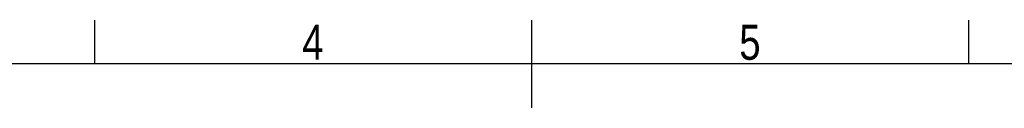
# Model space of a CAD drawing. Header units: millimetres. Extents: x 0 to 420, y 0 to 297.
# Tile 46 of 69: x 149 to 266, y 287 to 297. Entities that reach past the tile are written whole.
import ezdxf

# ---------------------------------------------------------------- set-up
doc = ezdxf.new("R2010")
doc.units = ezdxf.units.MM
doc.layers.add('CARTIGLIO', color=140, linetype='Continuous')
doc.styles.add('SLDTEXTSTYLE2', font='TXT', dxfattribs={"width": 0.821468})

msp = doc.modelspace()

# ---------------------------------------------------------------- linework, layer by layer
at = {"layer": 'CARTIGLIO', "linetype": 'Continuous'}
for p, q in [((158.2616, 291.82257), (158.2616, 296.99679)), ((210.00376, 286.64835), (210.00376, 296.99679)), ((261.74592, 291.82257), (261.74592, 296.99679)), ((414.8274, 291.82257), (5.18012, 291.82257))]:
    msp.add_line(p, q, dxfattribs=at)

# ---------------------------------------------------------------- texts
at = {"layer": 'CARTIGLIO', "char_height": 4.13937, "attachment_point": 2, "style": 'SLDTEXTSTYLE2'}
for s, insert in [('4', (184.08902, 296.46286)), ('5', (235.83118, 296.46286))]:
    msp.add_mtext(s, dxfattribs=dict(at, insert=insert))

doc.saveas('drawing.dxf')
